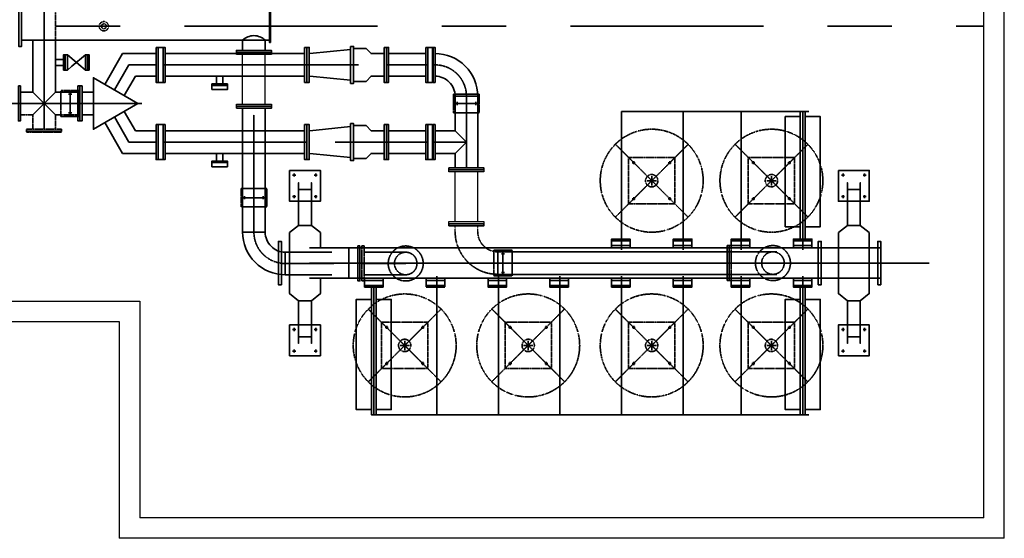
# Model space of a CAD drawing. Header units: inches. Extents: x -341304 to 31571016, y -692717 to 2132253.
# Tile 155 of 256: x 559538 to 569104, y -296457 to -291420. Entities that reach past the tile are written whole.
import ezdxf

# ---------------------------------------------------------------- set-up
doc = ezdxf.new("R2010")
doc.units = ezdxf.units.IN
doc.header["$MEASUREMENT"] = 0
for name, pattern in [('ACISOWELD', [3, 2, -1]), ('CENTER', [2, 1.25, -0.25, 0.25, -0.25]), ('CENTRE', [1.5, 0.75, -0.25, 0.25, -0.25]), ('DASHED', [0.75, 0.5, -0.25]), ('HIDDEN', [0.375, 0.25, -0.125])]:
    doc.linetypes.add(name, pattern=pattern)

# ---------------------------------------------------------------- blocks, each defined once
blk = doc.blocks.new('tyyyy')
at = {"color": 230, "ltscale": 100}
for p, q in [((-1255486, 581259.4), (-1255486, 591205.4)), ((-1255686, 581459.4), (-1255686, 591005.4)), ((-1274702.3, 583563.7), (-1263886.6, 583563.7)), ((-1263886.6, 583563.7), (-1263886.6, 581459.4)), ((-1274902.3, 583363.7), (-1264086.6, 583363.7)), ((-1264086.6, 583363.7), (-1264086.6, 581259.4)), ((-1255686, 581459.4), (-1263886.6, 581459.4)), ((-1255486, 581259.4), (-1264086.6, 581259.4))]:
    blk.add_line(p, q, dxfattribs=at)
at = {"color": 230, "linetype": 'CENTER', "lineweight": 35}
for p, q in [((-1264815, 585232.4), (-1264815, 586719.2)), ((-1263990.5, 585857.4), (-1263727, 585857.4)), ((-1263990.5, 585857.4), (-1263727, 585857.4)), ((-1263660, 585857.4), (-1262260, 585857.4)), ((-1262260, 585857.4), (-1261760, 585857.4)), ((-1261487.8, 585857.4), (-1261087.8, 585857.4)), ((-1264562, 585607.4), (-1264562, 585357.4)), ((-1260711.8, 585392.4), (-1260711.8, 585572.4)), ((-1265237.6, 585482.4), (-1263865.9, 585482.4)), ((-1264472, 585482.4), (-1264652, 585482.4)), ((-1260836.8, 585482.4), (-1260586.8, 585482.4)), ((-1259204.3, 584060.6), (-1259204.3, 585405.4)), ((-1258605.5, 584059.6), (-1258605.5, 585405.4)), ((-1258043.7, 584060.6), (-1258043.7, 585405.4)), ((-1257445, 584059.6), (-1257445, 585405.4)), ((-1257445, 584165.4), (-1257445, 585405.4)), ((-1263990.5, 585107.4), (-1263727, 585107.4)), ((-1263660, 585107.4), (-1262260, 585107.4)), ((-1261987.8, 585107.4), (-1261487.8, 585107.4)), ((-1261487.8, 585107.4), (-1261087.8, 585107.4)), ((-1261036.8, 585107.4), (-1260711.8, 585107.4)), ((-1258957, 584732.4), (-1258866.7, 584732.4)), ((-1258911.8, 584687.3), (-1258911.8, 584777.6)), ((-1257793.9, 584732.4), (-1257703.6, 584732.4)), ((-1257748.8, 584687.3), (-1257748.8, 584777.6)), ((-1262777, 584657.4), (-1262777, 584477.4)), ((-1262902, 584567.4), (-1262652, 584567.4)), ((-1260356.8, 584057.4), (-1260356.8, 583807.4)), ((-1262236.8, 583932.4), (-1256215.5, 583932.4)), ((-1261726.8, 583928.4), (-1261301.8, 583928.4)), ((-1260266.8, 583932.4), (-1260446.8, 583932.4)), ((-1261000.5, 583804.3), (-1261000.5, 582459.4)), ((-1260401.8, 583804.3), (-1260401.8, 582459.4)), ((-1259803, 583804.3), (-1259803, 582459.4)), ((-1259204.3, 583804.3), (-1259204.3, 582459.4)), ((-1258605.5, 583804.3), (-1258605.5, 582459.4)), ((-1258043.7, 583804.3), (-1258043.7, 582459.4)), ((-1257445, 583804.3), (-1257445, 582459.4)), ((-1261611.8, 583699.4), (-1261611.8, 582459.4)), ((-1257445, 583699.4), (-1257445, 582459.4)), ((-1261311.8, 583087.3), (-1261311.8, 583177.6)), ((-1260111.8, 583087.3), (-1260111.8, 583177.6)), ((-1258911.8, 583087.3), (-1258911.8, 583177.6)), ((-1257748.8, 583087.3), (-1257748.8, 583177.6)), ((-1261357, 583132.4), (-1261266.7, 583132.4)), ((-1260157, 583132.4), (-1260066.7, 583132.4)), ((-1258957, 583132.4), (-1258866.7, 583132.4)), ((-1257793.9, 583132.4), (-1257703.6, 583132.4))]:
    blk.add_line(p, q, dxfattribs=at)
at = {"color": 230, "linetype": 'HIDDEN', "lineweight": 35, "ltscale": 0.5}
for p, q in [((-1264705.5, 586095.9), (-1264705.5, 586368.9)), ((-1264924.6, 585372.9), (-1265045, 585372.9)), ((-1264924.6, 585232.4), (-1264924.6, 585372.9)), ((-1264705.5, 585372.9), (-1264487, 585372.9)), ((-1264705.5, 585372.9), (-1264705.5, 585232.4)), ((-1258558.3, 585086), (-1259265.4, 584378.9)), ((-1258558.3, 584378.9), (-1259265.4, 585086)), ((-1257395.2, 585086), (-1258102.3, 584378.9)), ((-1257395.2, 584378.9), (-1258102.3, 585086)), ((-1260958.3, 583486), (-1261665.4, 582778.9)), ((-1260958.3, 582778.9), (-1261665.4, 583486)), ((-1259758.3, 583486), (-1260465.4, 582778.9)), ((-1259758.3, 582778.9), (-1260465.4, 583486)), ((-1258558.3, 583486), (-1259265.4, 582778.9)), ((-1258558.3, 582778.9), (-1259265.4, 583486)), ((-1257395.2, 583486), (-1258102.3, 582778.9)), ((-1257395.2, 582778.9), (-1258102.3, 583486))]:
    blk.add_line(p, q, dxfattribs=at)
at = {"color": 230, "linetype": 'CENTRE', "lineweight": 35, "ltscale": 2500}
blk.add_line((-1274702.3, 586232.4), (-1255686, 586232.4), dxfattribs=at)
at = {"color": 230, "lineweight": 35}
for p, q in [((-1265035, 586095.9), (-1262627, 586095.9)), ((-1264924.6, 585592), (-1264924.6, 586095.9)), ((-1264705.5, 585592), (-1264705.5, 586095.9)), ((-1264589.5, 585956.2), (-1264459.4, 585844.7)), ((-1264544.5, 585844.7), (-1264414.5, 585956.2)), ((-1264226.1, 585668.4), (-1264053.7, 585967)), ((-1264053.7, 585967), (-1263727, 585967)), ((-1263640, 585967), (-1262280, 585967)), ((-1262235, 585967), (-1261837.8, 586007.4)), ((-1261467.8, 585967), (-1261107.8, 585967)), ((-1261016.8, 585747.9), (-1261016.8, 585967)), ((-1264705.5, 585911.2), (-1264625.5, 585911.2)), ((-1264131.2, 585613.6), (-1263990.5, 585857.4)), ((-1264131.2, 585613.6), (-1263990.5, 585857.4)), ((-1264705.5, 585851.2), (-1264625.5, 585851.2)), ((-1264589.5, 585806.2), (-1264544.5, 585844.7)), ((-1264459.4, 585844.7), (-1264414.5, 585806.2)), ((-1264036.4, 585558.8), (-1263927.2, 585747.9)), ((-1263927.2, 585747.9), (-1263727, 585747.9)), ((-1263640, 585747.9), (-1262280, 585747.9)), ((-1263140, 585747.9), (-1263140, 585672.9)), ((-1263080, 585747.9), (-1263080, 585672.9)), ((-1262235, 585747.9), (-1261837.8, 585707.4)), ((-1261467.8, 585747.9), (-1261107.8, 585747.9)), ((-1265045, 585592), (-1264924.6, 585592)), ((-1264924.6, 585592), (-1264815, 585482.4)), ((-1264705.5, 585592), (-1264815, 585482.4)), ((-1264487, 585592), (-1264705.5, 585592)), ((-1264577, 585572.4), (-1264547, 585572.4)), ((-1264562, 585587.4), (-1264562, 585557.4)), ((-1264447, 585592), (-1264337, 585592)), ((-1264815, 585482.4), (-1264924.6, 585372.9)), ((-1264815, 585482.4), (-1264705.5, 585372.9)), ((-1260821.4, 585552.4), (-1260602.3, 585552.4)), ((-1260816.8, 585482.4), (-1260786.8, 585482.4)), ((-1260801.8, 585497.4), (-1260801.8, 585467.4)), ((-1260636.8, 585482.4), (-1260606.8, 585482.4)), ((-1260621.8, 585497.4), (-1260621.8, 585467.4)), ((-1264577, 585392.4), (-1264547, 585392.4)), ((-1264562, 585407.4), (-1264562, 585377.4)), ((-1264036.4, 585406), (-1263927.2, 585217)), ((-1257385.1, 585405.4), (-1259204.3, 585405.4)), ((-1264447, 585372.9), (-1264337, 585372.9)), ((-1264226.1, 585296.4), (-1264053.7, 584997.9)), ((-1264131.2, 585351.2), (-1263990.5, 585107.4)), ((-1263927.2, 585217), (-1263727, 585217)), ((-1263640, 585217), (-1262280, 585217)), ((-1262235, 585217), (-1261837.8, 585257.4)), ((-1261467.8, 585217), (-1261107.8, 585217)), ((-1261016.8, 585217), (-1260821.4, 585217)), ((-1260711.8, 585107.4), (-1260821.4, 585217)), ((-1260711.8, 585107.4), (-1260821.4, 584997.9)), ((-1264053.7, 584997.9), (-1263727, 584997.9)), ((-1263640, 584997.9), (-1262280, 584997.9)), ((-1263140, 584997.9), (-1263140, 584922.9)), ((-1263080, 584997.9), (-1263080, 584922.9)), ((-1262235, 584997.9), (-1261837.8, 584957.4)), ((-1261467.8, 584997.9), (-1261107.8, 584997.9)), ((-1261016.8, 584997.9), (-1260821.4, 584997.9)), ((-1260821.4, 584997.9), (-1260821.4, 584857.4)), ((-1259101.8, 584907.4), (-1259071.8, 584907.4)), ((-1259086.8, 584892.4), (-1259086.8, 584922.4)), ((-1258751.8, 584907.4), (-1258721.8, 584907.4)), ((-1258736.8, 584892.4), (-1258736.8, 584922.4)), ((-1257938.8, 584907.4), (-1257908.8, 584907.4)), ((-1257923.8, 584892.4), (-1257923.8, 584922.4)), ((-1257588.8, 584907.4), (-1257558.8, 584907.4)), ((-1257573.8, 584892.4), (-1257573.8, 584922.4)), ((-1262386, 584802.4), (-1262386, 584772.4)), ((-1262176, 584802.4), (-1262176, 584772.4)), ((-1257053, 584802.4), (-1257053, 584772.4)), ((-1256843, 584802.4), (-1256843, 584772.4)), ((-1262401, 584787.4), (-1262371, 584787.4)), ((-1262191, 584787.4), (-1262161, 584787.4)), ((-1257068, 584787.4), (-1257038, 584787.4)), ((-1256858, 584787.4), (-1256828, 584787.4)), ((-1262882, 584567.4), (-1262852, 584567.4)), ((-1262867, 584552.4), (-1262867, 584582.4)), ((-1262702, 584567.4), (-1262672, 584567.4)), ((-1262687, 584552.4), (-1262687, 584582.4)), ((-1262401, 584577.4), (-1262371, 584577.4)), ((-1262386, 584592.4), (-1262386, 584562.4)), ((-1262191, 584577.4), (-1262161, 584577.4)), ((-1262176, 584592.4), (-1262176, 584562.4)), ((-1259101.8, 584557.4), (-1259071.8, 584557.4)), ((-1259086.8, 584542.4), (-1259086.8, 584572.4)), ((-1258751.8, 584557.4), (-1258721.8, 584557.4)), ((-1258736.8, 584542.4), (-1258736.8, 584572.4)), ((-1257938.8, 584557.4), (-1257908.8, 584557.4)), ((-1257923.8, 584542.4), (-1257923.8, 584572.4)), ((-1257588.8, 584557.4), (-1257558.8, 584557.4)), ((-1257573.8, 584542.4), (-1257573.8, 584572.4)), ((-1257068, 584577.4), (-1257038, 584577.4)), ((-1257053, 584592.4), (-1257053, 584562.4)), ((-1256858, 584577.4), (-1256828, 584577.4)), ((-1256843, 584592.4), (-1256843, 584562.4)), ((-1262886.6, 584233.4), (-1262667.5, 584233.4)), ((-1262472, 583818.9), (-1262472, 584038)), ((-1262236.8, 584080.4), (-1256686, 584080.4)), ((-1260406.8, 583822.9), (-1260406.8, 584042)), ((-1260356.8, 584037.4), (-1260356.8, 584007.4)), ((-1260371.8, 584022.4), (-1260341.8, 584022.4)), ((-1260356.8, 583857.4), (-1260356.8, 583827.4)), ((-1262236.8, 583784.4), (-1256686, 583784.4)), ((-1260371.8, 583842.4), (-1260341.8, 583842.4)), ((-1262401, 583287.4), (-1262371, 583287.4)), ((-1262386, 583272.4), (-1262386, 583302.4)), ((-1262191, 583287.4), (-1262161, 583287.4)), ((-1262176, 583272.4), (-1262176, 583302.4)), ((-1261501.8, 583307.4), (-1261471.8, 583307.4)), ((-1261486.8, 583292.4), (-1261486.8, 583322.4)), ((-1261151.8, 583307.4), (-1261121.8, 583307.4)), ((-1261136.8, 583292.4), (-1261136.8, 583322.4)), ((-1260301.8, 583307.4), (-1260271.8, 583307.4)), ((-1260286.8, 583292.4), (-1260286.8, 583322.4)), ((-1259951.8, 583307.4), (-1259921.8, 583307.4)), ((-1259936.8, 583292.4), (-1259936.8, 583322.4)), ((-1259101.8, 583307.4), (-1259071.8, 583307.4)), ((-1259086.8, 583292.4), (-1259086.8, 583322.4)), ((-1258751.8, 583307.4), (-1258721.8, 583307.4)), ((-1258736.8, 583292.4), (-1258736.8, 583322.4)), ((-1257938.8, 583307.4), (-1257908.8, 583307.4)), ((-1257923.8, 583292.4), (-1257923.8, 583322.4)), ((-1257588.8, 583307.4), (-1257558.8, 583307.4)), ((-1257573.8, 583292.4), (-1257573.8, 583322.4)), ((-1257068, 583287.4), (-1257038, 583287.4)), ((-1257053, 583272.4), (-1257053, 583302.4)), ((-1256858, 583287.4), (-1256828, 583287.4)), ((-1256843, 583272.4), (-1256843, 583302.4)), ((-1262386, 583062.4), (-1262386, 583092.4)), ((-1262176, 583062.4), (-1262176, 583092.4)), ((-1257053, 583062.4), (-1257053, 583092.4)), ((-1256843, 583062.4), (-1256843, 583092.4)), ((-1262401, 583077.4), (-1262371, 583077.4)), ((-1262191, 583077.4), (-1262161, 583077.4)), ((-1257068, 583077.4), (-1257038, 583077.4)), ((-1256858, 583077.4), (-1256828, 583077.4)), ((-1261501.8, 582957.4), (-1261471.8, 582957.4)), ((-1261486.8, 582942.4), (-1261486.8, 582972.4)), ((-1261151.8, 582957.4), (-1261121.8, 582957.4)), ((-1261136.8, 582942.4), (-1261136.8, 582972.4)), ((-1260301.8, 582957.4), (-1260271.8, 582957.4)), ((-1260286.8, 582942.4), (-1260286.8, 582972.4)), ((-1259951.8, 582957.4), (-1259921.8, 582957.4)), ((-1259936.8, 582942.4), (-1259936.8, 582972.4)), ((-1259101.8, 582957.4), (-1259071.8, 582957.4)), ((-1259086.8, 582942.4), (-1259086.8, 582972.4)), ((-1258751.8, 582957.4), (-1258721.8, 582957.4)), ((-1258736.8, 582942.4), (-1258736.8, 582972.4)), ((-1257938.8, 582957.4), (-1257908.8, 582957.4)), ((-1257923.8, 582942.4), (-1257923.8, 582972.4)), ((-1257588.8, 582957.4), (-1257558.8, 582957.4)), ((-1257573.8, 582942.4), (-1257573.8, 582972.4)), ((-1261588.8, 582459.4), (-1257385.1, 582459.4))]:
    blk.add_line(p, q, dxfattribs=at)
at = {"color": 230, "lineweight": 30}
for p, q in [((-1262886.6, 585475.6), (-1262886.6, 585958.4)), ((-1262667.5, 585475.6), (-1262667.5, 585958.4)), ((-1260821.4, 584334.6), (-1260821.4, 584817.4)), ((-1260602.3, 584334.6), (-1260602.3, 584817.4))]:
    blk.add_line(p, q, dxfattribs=at)
at = {"color": 230, "linetype": 'DASHED', "lineweight": 35}
for p, q in [((-1262902, 584657.4), (-1262902, 584477.4)), ((-1262652, 584657.4), (-1262902, 584657.4)), ((-1262652, 584477.4), (-1262652, 584657.4)), ((-1262902, 584477.4), (-1262652, 584477.4)), ((-1261706.8, 584038), (-1261301.8, 584038)), ((-1261706.8, 583818.9), (-1261301.8, 583818.9))]:
    blk.add_line(p, q, dxfattribs=at)
at = {"color": 230, "linetype": 'ACISOWELD', "lineweight": 30}
for p, q in [((-1260821.4, 584237.4), (-1260821.4, 584294.6)), ((-1260602.3, 584231.4), (-1260602.3, 584294.6))]:
    blk.add_line(p, q, dxfattribs=at)
at = {"color": 230, "linetype": 'HIDDEN', "lineweight": 35}
for p, q in [((-1262431, 583932.4), (-1262431, 584080.4)), ((-1261854.8, 583932.4), (-1261854.8, 584080.4)), ((-1257098, 583932.4), (-1257098, 584080.4)), ((-1256798, 583932.4), (-1256798, 584080.4)), ((-1262431, 583932.4), (-1262431, 583784.4)), ((-1261854.8, 583932.4), (-1261854.8, 583784.4)), ((-1257098, 583932.4), (-1257098, 583784.4)), ((-1256798, 583932.4), (-1256798, 583784.4))]:
    blk.add_line(p, q, dxfattribs=at)
at = {"color": 230, "lineweight": 35}
for points in [[(-1265060, 586429.9), (-1265035, 586429.9), (-1265035, 586034.9), (-1265060, 586034.9)], [(-1262627, 586388.9), (-1262617, 586388.9), (-1262617, 586075.9), (-1262627, 586075.9)], [(-1263727, 586027.4), (-1263707, 586027.4), (-1263707, 585687.4), (-1263727, 585687.4)], [(-1263707, 586027.4), (-1263660, 586027.4), (-1263660, 585687.4), (-1263707, 585687.4)], [(-1263660, 586027.4), (-1263640, 586027.4), (-1263640, 585687.4), (-1263660, 585687.4)], [(-1262947, 585978.4), (-1262947, 585998.4), (-1262607, 585998.4), (-1262607, 585978.4)], [(-1262284, 586027.4), (-1262264, 586027.4), (-1262264, 585687.4), (-1262284, 585687.4)], [(-1262264, 586027.4), (-1262239, 586027.4), (-1262239, 585687.4), (-1262264, 585687.4)], [(-1261837.8, 586037.4), (-1261807.8, 586037.4), (-1261807.8, 585677.4), (-1261837.8, 585677.4)], [(-1261512.8, 586027.4), (-1261487.8, 586027.4), (-1261487.8, 585687.4), (-1261512.8, 585687.4)], [(-1261487.8, 586027.4), (-1261467.8, 586027.4), (-1261467.8, 585687.4), (-1261487.8, 585687.4)], [(-1261107.8, 586027.4), (-1261087.8, 586027.4), (-1261087.8, 585687.4), (-1261107.8, 585687.4)], [(-1261087.8, 586027.4), (-1261040.8, 586027.4), (-1261040.8, 585687.4), (-1261087.8, 585687.4)], [(-1261036.8, 585687.4), (-1261016.8, 585687.4), (-1261016.8, 586027.4), (-1261036.8, 586027.4)], [(-1263904, 585482.4), (-1264337, 585232.4), (-1264337, 585732.4)], [(-1263904, 585482.4), (-1264337, 585232.4), (-1264337, 585732.4)], [(-1263185, 585657.9), (-1263185, 585672.9), (-1263035, 585672.9), (-1263035, 585657.9)], [(-1265065, 585652.4), (-1265045, 585652.4), (-1265045, 585312.4), (-1265065, 585312.4)], [(-1264467, 585652.4), (-1264487, 585652.4), (-1264487, 585312.4), (-1264467, 585312.4)], [(-1264467, 585652.4), (-1264447, 585652.4), (-1264447, 585312.4), (-1264467, 585312.4)], [(-1263185, 585617.9), (-1263185, 585657.9), (-1263035, 585657.9), (-1263035, 585617.9)], [(-1262947, 585435.6), (-1262947, 585455.6), (-1262607, 585455.6), (-1262607, 585435.6)], [(-1261837.8, 585287.4), (-1261807.8, 585287.4), (-1261807.8, 584927.4), (-1261837.8, 584927.4)], [(-1263727, 585277.4), (-1263707, 585277.4), (-1263707, 584937.4), (-1263727, 584937.4)], [(-1263707, 585277.4), (-1263660, 585277.4), (-1263660, 584937.4), (-1263707, 584937.4)], [(-1263660, 585277.4), (-1263640, 585277.4), (-1263640, 584937.4), (-1263660, 584937.4)], [(-1262284, 585277.4), (-1262264, 585277.4), (-1262264, 584937.4), (-1262284, 584937.4)], [(-1262264, 585277.4), (-1262239, 585277.4), (-1262239, 584937.4), (-1262264, 584937.4)], [(-1261512.8, 585277.4), (-1261487.8, 585277.4), (-1261487.8, 584937.4), (-1261512.8, 584937.4)], [(-1261487.8, 585277.4), (-1261467.8, 585277.4), (-1261467.8, 584937.4), (-1261487.8, 584937.4)], [(-1261107.8, 585277.4), (-1261087.8, 585277.4), (-1261087.8, 584937.4), (-1261107.8, 584937.4)], [(-1261087.8, 585277.4), (-1261040.8, 585277.4), (-1261040.8, 584937.4), (-1261087.8, 584937.4)], [(-1261036.8, 584937.4), (-1261016.8, 584937.4), (-1261016.8, 585277.4), (-1261036.8, 585277.4)], [(-1263185, 584907.9), (-1263185, 584922.9), (-1263035, 584922.9), (-1263035, 584907.9)], [(-1263185, 584867.9), (-1263185, 584907.9), (-1263035, 584907.9), (-1263035, 584867.9)], [(-1262431, 584832.4), (-1262131, 584832.4), (-1262131, 584532.4), (-1262431, 584532.4)], [(-1260881.8, 584837.4), (-1260881.8, 584857.4), (-1260541.8, 584857.4), (-1260541.8, 584837.4)], [(-1257098, 584832.4), (-1256798, 584832.4), (-1256798, 584532.4), (-1257098, 584532.4)], [(-1260881.8, 584294.6), (-1260881.8, 584314.6), (-1260541.8, 584314.6), (-1260541.8, 584294.6)], [(-1262509, 584142.4), (-1262539, 584142.4), (-1262539, 583722.4), (-1262509, 583722.4)], [(-1262509, 583722.4), (-1262539, 583722.4), (-1262539, 584142.4), (-1262509, 584142.4)], [(-1257264, 583722.4), (-1257294, 583722.4), (-1257294, 584142.4), (-1257264, 584142.4)], [(-1257264, 584142.4), (-1257294, 584142.4), (-1257294, 583722.4), (-1257264, 583722.4)], [(-1256716, 583722.4), (-1256686, 583722.4), (-1256686, 584142.4), (-1256716, 584142.4)], [(-1261746.8, 584098.4), (-1261766.8, 584098.4), (-1261766.8, 583758.4), (-1261746.8, 583758.4)], [(-1262431, 583032.4), (-1262131, 583032.4), (-1262131, 583332.4), (-1262431, 583332.4)], [(-1257098, 583032.4), (-1256798, 583032.4), (-1256798, 583332.4), (-1257098, 583332.4)]]:
    blk.add_lwpolyline(points, close=True, dxfattribs=at)
for points in [[(-1262886.6, 585998.4), (-1262886.6, 586095.9, -0.414214), (-1262667.5, 586095.9), (-1262667.5, 586095.9), (-1262667.5, 585998.4)], [(-1261016.8, 585967), (-1261016.8, 585967, -0.414214), (-1260602.3, 585552.4), (-1260602.3, 584857.4)], [(-1261016.8, 585747.9), (-1261016.8, 585747.9, -0.414214), (-1260821.4, 585552.4), (-1260821.4, 585217)], [(-1262886.6, 585435.6), (-1262886.6, 584233.4, 0.414214), (-1262472, 583818.9), (-1262019, 583818.9)], [(-1262667.5, 585435.6), (-1262667.5, 584233.4, 0.414214), (-1262472, 584038), (-1262019, 584038)]]:
    blk.add_lwpolyline(points, format="xyb", dxfattribs=at)
for points in [[(-1264625.5, 585844.7), (-1264625.5, 585956.2), (-1264609.5, 585956.2), (-1264609.5, 585844.7)], [(-1264609.5, 585853.7), (-1264609.5, 585956.2), (-1264589.5, 585956.2), (-1264589.5, 585844.7)], [(-1264394.5, 585844.7), (-1264394.5, 585956.2), (-1264414.5, 585956.2), (-1264414.5, 585844.7)], [(-1264394.5, 585853.7), (-1264394.5, 585956.2), (-1264378.5, 585956.2), (-1264378.5, 585844.7)], [(-1261807.8, 586017.4), (-1261687.8, 586017.4), (-1261637.8, 585967), (-1261512.8, 585967)], [(-1264609.5, 585844.7), (-1264609.5, 585806.2), (-1264625.5, 585806.2), (-1264625.5, 585844.7)], [(-1264589.5, 585844.7), (-1264589.5, 585806.2), (-1264609.5, 585806.2), (-1264609.5, 585844.7)], [(-1264414.5, 585844.7), (-1264414.5, 585806.2), (-1264394.5, 585806.2), (-1264394.5, 585844.7)], [(-1264378.5, 585844.7), (-1264378.5, 585806.2), (-1264394.5, 585806.2), (-1264394.5, 585844.7)], [(-1261807.8, 585697.4), (-1261687.8, 585697.4), (-1261637.8, 585747.9), (-1261512.8, 585747.9)], [(-1257468, 584165.4), (-1257468, 585405.4), (-1257422, 585405.4), (-1257422, 584165.4)], [(-1257468, 584285.4), (-1257615, 584285.4), (-1257615, 585355.4), (-1257468, 585355.4)], [(-1257422, 585355.4), (-1257275, 585355.4), (-1257275, 584285.4), (-1257422, 584285.4)], [(-1261807.8, 585267.4), (-1261687.8, 585267.4), (-1261637.8, 585217), (-1261512.8, 585217)], [(-1261807.8, 584947.4), (-1261687.8, 584947.4), (-1261637.8, 584997.9), (-1261512.8, 584997.9)], [(-1262343.5, 584298.4), (-1262343.5, 584712.4), (-1262343.5, 584647.4), (-1262218.5, 584647.4), (-1262218.5, 584712.4), (-1262218.5, 584298.4)], [(-1257010.5, 584298.4), (-1257010.5, 584712.4), (-1257010.5, 584647.4), (-1256885.5, 584647.4), (-1256885.5, 584712.4), (-1256885.5, 584298.4)], [(-1262431, 584080.4), (-1262431, 584228.4), (-1262343.5, 584298.4), (-1262218.5, 584298.4), (-1262131, 584228.4), (-1262131, 584080.4)], [(-1257098, 584080.4), (-1257098, 584228.4), (-1257010.5, 584298.4), (-1256885.5, 584298.4), (-1256798, 584228.4), (-1256798, 584080.4)], [(-1259121.8, 584080.4), (-1259121.8, 584165.4), (-1259301.8, 584165.4), (-1259301.8, 584080.4), (-1259121.8, 584080.4), (-1259121.8, 584102.4), (-1259301.8, 584102.4), (-1259301.8, 584149.4), (-1259121.8, 584149.4)], [(-1258521.8, 584080.4), (-1258521.8, 584165.4), (-1258701.8, 584165.4), (-1258701.8, 584080.4), (-1258521.8, 584080.4), (-1258521.8, 584102.4), (-1258701.8, 584102.4), (-1258701.8, 584149.4), (-1258521.8, 584149.4)], [(-1257958.8, 584080.4), (-1257958.8, 584165.4), (-1258138.8, 584165.4), (-1258138.8, 584080.4), (-1257958.8, 584080.4), (-1257958.8, 584102.4), (-1258138.8, 584102.4), (-1258138.8, 584149.4), (-1257958.8, 584149.4)], [(-1257355, 584080.4), (-1257355, 584165.4), (-1257535, 584165.4), (-1257535, 584080.4), (-1257355, 584080.4), (-1257355, 584102.4), (-1257535, 584102.4), (-1257535, 584149.4), (-1257355, 584149.4)], [(-1262431, 583784.4), (-1262431, 583636.4), (-1262343.5, 583566.4), (-1262218.5, 583566.4), (-1262131, 583636.4), (-1262131, 583784.4)], [(-1261701.8, 583784.4), (-1261701.8, 583699.4), (-1261521.8, 583699.4), (-1261521.8, 583784.4), (-1261701.8, 583784.4), (-1261701.8, 583762.4), (-1261521.8, 583762.4), (-1261521.8, 583715.4), (-1261701.8, 583715.4)], [(-1260501.8, 583784.4), (-1260501.8, 583699.4), (-1260321.8, 583699.4), (-1260321.8, 583784.4), (-1260501.8, 583784.4), (-1260501.8, 583762.4), (-1260321.8, 583762.4), (-1260321.8, 583715.4), (-1260501.8, 583715.4)], [(-1259901.8, 583784.4), (-1259901.8, 583699.4), (-1259721.8, 583699.4), (-1259721.8, 583784.4), (-1259901.8, 583784.4), (-1259901.8, 583762.4), (-1259721.8, 583762.4), (-1259721.8, 583715.4), (-1259901.8, 583715.4)], [(-1259301.8, 583784.4), (-1259301.8, 583699.4), (-1259121.8, 583699.4), (-1259121.8, 583784.4), (-1259301.8, 583784.4), (-1259301.8, 583762.4), (-1259121.8, 583762.4), (-1259121.8, 583715.4), (-1259301.8, 583715.4)], [(-1258701.8, 583784.4), (-1258701.8, 583699.4), (-1258521.8, 583699.4), (-1258521.8, 583784.4), (-1258701.8, 583784.4), (-1258701.8, 583762.4), (-1258521.8, 583762.4), (-1258521.8, 583715.4), (-1258701.8, 583715.4)], [(-1258138.8, 583784.4), (-1258138.8, 583699.4), (-1257958.8, 583699.4), (-1257958.8, 583784.4), (-1258138.8, 583784.4), (-1258138.8, 583762.4), (-1257958.8, 583762.4), (-1257958.8, 583715.4), (-1258138.8, 583715.4)], [(-1257535, 583784.4), (-1257535, 583699.4), (-1257355, 583699.4), (-1257355, 583784.4), (-1257535, 583784.4), (-1257535, 583762.4), (-1257355, 583762.4), (-1257355, 583715.4), (-1257535, 583715.4)], [(-1257098, 583784.4), (-1257098, 583636.4), (-1257010.5, 583566.4), (-1256885.5, 583566.4), (-1256798, 583636.4), (-1256798, 583784.4)], [(-1261588.8, 583699.4), (-1261588.8, 582459.4), (-1261634.8, 582459.4), (-1261634.8, 583699.4)], [(-1257422, 583699.4), (-1257422, 582459.4), (-1257468, 582459.4), (-1257468, 583699.4)], [(-1262343.5, 583566.4), (-1262343.5, 583152.4), (-1262343.5, 583217.4), (-1262218.5, 583217.4), (-1262218.5, 583152.4), (-1262218.5, 583566.4)], [(-1261634.8, 582509.4), (-1261781.8, 582509.4), (-1261781.8, 583579.4), (-1261634.8, 583579.4)], [(-1261588.8, 583579.4), (-1261441.8, 583579.4), (-1261441.8, 582509.4), (-1261588.8, 582509.4)], [(-1257468, 582509.4), (-1257615, 582509.4), (-1257615, 583579.4), (-1257468, 583579.4)], [(-1257422, 583579.4), (-1257275, 583579.4), (-1257275, 582509.4), (-1257422, 582509.4)], [(-1257010.5, 583566.4), (-1257010.5, 583152.4), (-1257010.5, 583217.4), (-1256885.5, 583217.4), (-1256885.5, 583152.4), (-1256885.5, 583566.4)]]:
    blk.add_lwpolyline(points, dxfattribs=at)
at = {"color": 230, "lineweight": 30}
for points in [[(-1262947, 585958.4), (-1262947, 585978.4), (-1262607, 585978.4), (-1262607, 585958.4)], [(-1262947, 585455.6), (-1262947, 585475.6), (-1262607, 585475.6), (-1262607, 585455.6)], [(-1260881.8, 584817.4), (-1260881.8, 584837.4), (-1260541.8, 584837.4), (-1260541.8, 584817.4)], [(-1260881.8, 584314.6), (-1260881.8, 584334.6), (-1260541.8, 584334.6), (-1260541.8, 584314.6)]]:
    blk.add_lwpolyline(points, close=True, dxfattribs=at)
at = {"color": 230, "linetype": 'CENTER', "lineweight": 35}
for points in [[(-1261036.8, 585857.4), (-1261016.8, 585857.4, -0.414214), (-1260711.8, 585552.4), (-1260711.8, 584857.4)], [(-1262777, 585372.4), (-1262777, 584233.4, 0.414214), (-1262472, 583928.4), (-1261999, 583928.4)]]:
    blk.add_lwpolyline(points, format="xyb", dxfattribs=at)
at = {"color": 230, "linetype": 'DASHED', "lineweight": 35}
for points in [[(-1264472, 585607.4), (-1264652, 585607.4), (-1264652, 585357.4), (-1264472, 585357.4)], [(-1260836.8, 585392.4), (-1260836.8, 585572.4), (-1260586.8, 585572.4), (-1260586.8, 585392.4)], [(-1261726.8, 584098.4), (-1261706.8, 584098.4), (-1261706.8, 583758.4), (-1261726.8, 583758.4)], [(-1260266.8, 584057.4), (-1260446.8, 584057.4), (-1260446.8, 583807.4), (-1260266.8, 583807.4)], [(-1258179, 584102.4), (-1258159, 584102.4), (-1258159, 583762.4), (-1258179, 583762.4)], [(-1258159, 584102.4), (-1258139, 584102.4), (-1258139, 583762.4), (-1258159, 583762.4)]]:
    blk.add_lwpolyline(points, close=True, dxfattribs=at)
at = {"color": 230, "linetype": 'HIDDEN', "lineweight": 35, "ltscale": 0.5}
for points in [[(-1264985, 585232.4), (-1264985, 585212.4), (-1264645, 585212.4), (-1264645, 585232.4)], [(-1264985, 585212.4), (-1264985, 585202.4), (-1264645, 585202.4), (-1264645, 585212.4)], [(-1259136.8, 584507.4), (-1258686.8, 584507.4), (-1258686.8, 584957.4), (-1259136.8, 584957.4)], [(-1257973.8, 584507.4), (-1257523.8, 584507.4), (-1257523.8, 584957.4), (-1257973.8, 584957.4)], [(-1261536.8, 582907.4), (-1261086.8, 582907.4), (-1261086.8, 583357.4), (-1261536.8, 583357.4)], [(-1260336.8, 582907.4), (-1259886.8, 582907.4), (-1259886.8, 583357.4), (-1260336.8, 583357.4)], [(-1259136.8, 582907.4), (-1258686.8, 582907.4), (-1258686.8, 583357.4), (-1259136.8, 583357.4)], [(-1257973.8, 582907.4), (-1257523.8, 582907.4), (-1257523.8, 583357.4), (-1257973.8, 583357.4)]]:
    blk.add_lwpolyline(points, close=True, dxfattribs=at)
at = {"color": 230, "linetype": 'HIDDEN', "lineweight": 35}
for points in [[(-1260821.4, 584231.4), (-1260821.4, 584237.4, 0.414214), (-1260406.8, 583822.9), (-1257697.1, 583822.9)], [(-1260602.3, 584231.4), (-1260602.3, 584237.4, 0.414214), (-1260406.8, 584042), (-1257697.1, 584042)]]:
    blk.add_lwpolyline(points, format="xyb", dxfattribs=at)
blk.add_lwpolyline([(-1261101.8, 583784.4), (-1261101.8, 583699.4), (-1260921.8, 583699.4), (-1260921.8, 583784.4), (-1261101.8, 583784.4), (-1261101.8, 583762.4), (-1260921.8, 583762.4), (-1260921.8, 583715.4), (-1261101.8, 583715.4)], dxfattribs=at)
at = {"color": 230, "linetype": 'HIDDEN', "lineweight": 35, "ltscale": 0.5}
for centre, radius in [((-1264234.6, 586232.4), 45), ((-1264234.6, 586232.4), 23.5), ((-1258911.8, 584732.4), 60), ((-1257748.8, 584732.4), 60), ((-1261311.8, 583132.4), 60), ((-1260111.8, 583132.4), 60), ((-1258911.8, 583132.4), 60), ((-1257748.8, 583132.4), 60)]:
    blk.add_circle(centre, radius, dxfattribs=at)
at = {"color": 230, "linetype": 'DASHED', "lineweight": 35}
for centre, radius in [((-1261301.8, 583928.4), 170), ((-1261301.8, 583928.4), 109.5), ((-1257734, 583932.4), 170), ((-1257734, 583932.4), 109.5)]:
    blk.add_circle(centre, radius, dxfattribs=at)
at = {"color": 230, "linetype": 'HIDDEN', "lineweight": 35, "ltscale": 0.5}
for centre, start, end in [((-1258911.8, 584732.4), 346.44567, 193.55433), ((-1257748.8, 584732.4), 346.44567, 193.55433), ((-1258911.8, 584732.4), 195.41936, 344.58064), ((-1257748.8, 584732.4), 195.41936, 344.58064), ((-1261311.8, 583132.4), 15.41936, 164.58064), ((-1260111.8, 583132.4), 15.41936, 164.58064), ((-1258911.8, 583132.4), 15.41936, 164.58064), ((-1257748.8, 583132.4), 15.41936, 164.58064), ((-1261311.8, 583132.4), 166.44567, 13.55433), ((-1260111.8, 583132.4), 166.44567, 13.55433), ((-1258911.8, 583132.4), 166.44567, 13.55433), ((-1257748.8, 583132.4), 166.44567, 13.55433)]:
    blk.add_arc(centre, 500, start, end, dxfattribs=at)
blk = doc.blocks.new('GT REV-02')
at = {"color": 7}
blk.add_blockref('tyyyy', (391440.3, -564041.7), dxfattribs=at)

msp = doc.modelspace()

# ---------------------------------------------------------------- block references
at = {"color": 230}
msp.add_blockref('GT REV-02', (1433150.1, -313674.2, 96251.3), dxfattribs=at)

doc.saveas('drawing.dxf')
